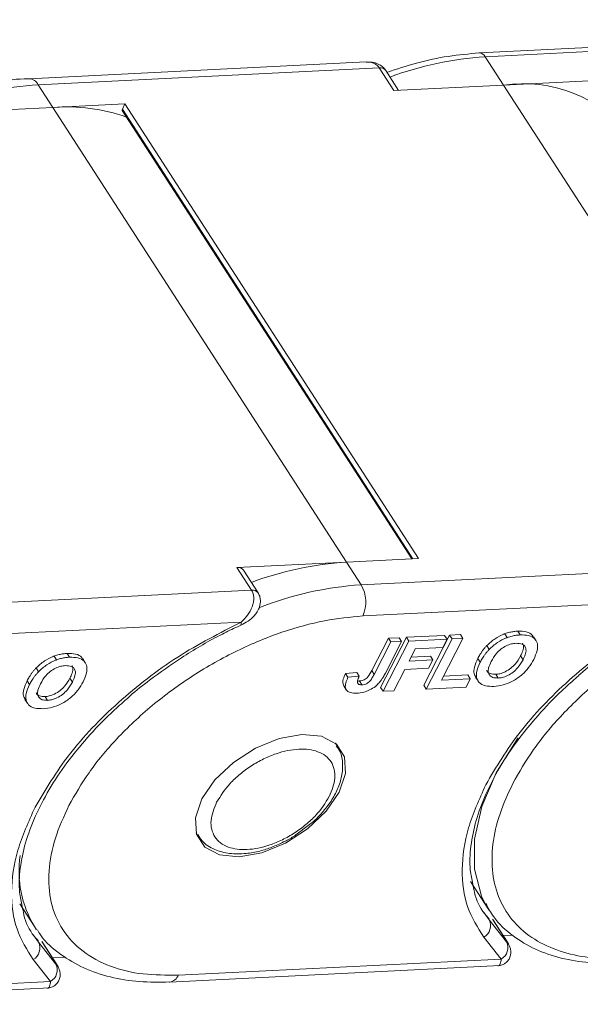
# Model space of a CAD drawing. Header units: millimetres. Extents: x 3187 to 3689, y -339 to 12.
# Tile 25 of 33: x 3519 to 3537, y -44 to -13. Entities that reach past the tile are written whole.
import ezdxf

# ---------------------------------------------------------------- set-up
doc = ezdxf.new("R2010")
doc.units = ezdxf.units.MM

msp = doc.modelspace()

# ---------------------------------------------------------------- linework, layer by layer
at = {"color": 7, "linetype": 'Continuous', "lineweight": 15}
for p, q in [((3555.336, -12.905), (3533.913, -13.965)), ((3534.098, -14.085), (3555.627, -13.019)), ((3534.683, -14.991), (3534.098, -14.085)), ((3530.31, -14.253), (3519.566, -14.785)), ((3519.863, -14.977), (3530.726, -14.439)), ((3530.726, -14.439), (3531.194, -15.164)), ((3531.342, -15.156), (3530.932, -14.52)), ((3541.141, -14.671), (3534.683, -14.991)), ((3520.33, -15.701), (3519.863, -14.977)), ((3531.194, -15.164), (3534.683, -14.991)), ((3534.683, -14.991), (3544.034, -29.479)), ((3522.627, -15.588), (3520.33, -15.701)), ((3522.627, -15.588), (3522.543, -15.752)), ((3531.978, -30.076), (3522.627, -15.588)), ((3516.841, -15.874), (3520.33, -15.701)), ((3520.33, -15.701), (3529.682, -30.19)), ((3522.541, -15.796), (3531.764, -30.087)), ((3531.794, -30.085), (3522.543, -15.752)), ((3529.682, -30.19), (3531.978, -30.076)), ((3529.682, -30.19), (3526.193, -30.362)), ((3526.193, -30.362), (3526.66, -31.087)), ((3530.149, -30.914), (3529.682, -30.19)), ((3541.013, -30.376), (3530.149, -30.914)), ((3526.866, -31.168), (3526.398, -30.443)), ((3526.66, -31.087), (3515.797, -31.625)), ((3526.862, -31.162), (3526.866, -31.168)), ((3530.199, -31.908), (3540.68, -31.389)), ((3515.846, -32.619), (3526.327, -32.1)), ((3530.484, -33.65), (3531.015, -32.616)), ((3530.768, -34.186), (3531.588, -32.587)), ((3531.015, -32.616), (3531.36, -32.599)), ((3531.015, -32.616), (3531.093, -32.736)), ((3531.36, -32.599), (3531.438, -32.719)), ((3531.588, -32.587), (3532.807, -32.527)), ((3531.588, -32.587), (3531.666, -32.708)), ((3532.147, -34.117), (3532.967, -32.519)), ((3533.39, -32.623), (3532.706, -33.955)), ((3532.807, -32.527), (3532.885, -32.648)), ((3532.967, -32.519), (3533.312, -32.502)), ((3532.967, -32.519), (3533.045, -32.64)), ((3533.045, -32.64), (3533.39, -32.623)), ((3533.312, -32.502), (3533.39, -32.623)), ((3534.725, -32.473), (3534.803, -32.594)), ((3535.135, -32.392), (3535.213, -32.512)), ((3535.715, -32.688), (3535.637, -32.567)), ((3530.562, -33.771), (3531.093, -32.736)), ((3530.846, -34.306), (3531.666, -32.708)), ((3531.438, -32.719), (3530.921, -33.727)), ((3531.093, -32.736), (3531.438, -32.719)), ((3531.666, -32.708), (3532.885, -32.648)), ((3532.748, -32.914), (3531.874, -32.957)), ((3532.224, -34.238), (3533.045, -32.64)), ((3532.885, -32.648), (3532.748, -32.914)), ((3534.15, -32.853), (3534.228, -32.973)), ((3520.373, -33.184), (3520.45, -33.305)), ((3520.783, -33.102), (3520.861, -33.223)), ((3531.874, -32.957), (3531.675, -33.347)), ((3531.74, -33.219), (3532.356, -33.188)), ((3532.356, -33.188), (3532.434, -33.309)), ((3535.304, -33.301), (3535.226, -33.181)), ((3519.797, -33.563), (3519.875, -33.684)), ((3521.363, -33.399), (3521.285, -33.278)), ((3531.675, -33.347), (3532.434, -33.309)), ((3532.434, -33.309), (3532.297, -33.575)), ((3533.861, -33.263), (3533.939, -33.384)), ((3529.652, -33.742), (3530.008, -33.704)), ((3529.652, -33.742), (3529.73, -33.862)), ((3530.086, -33.825), (3529.73, -33.862)), ((3530.008, -33.704), (3530.086, -33.825)), ((3530.562, -33.771), (3530.484, -33.65)), ((3531.538, -33.613), (3531.191, -34.289)), ((3532.297, -33.575), (3531.538, -33.613)), ((3532.772, -33.827), (3533.548, -33.788)), ((3533.548, -33.788), (3533.626, -33.909)), ((3533.793, -33.856), (3533.871, -33.976)), ((3534.435, -33.764), (3534.513, -33.885)), ((3519.509, -33.974), (3519.587, -34.094)), ((3520.951, -34.012), (3520.874, -33.891)), ((3529.595, -34.135), (3529.673, -34.256)), ((3530.092, -33.979), (3530.17, -34.1)), ((3530.768, -34.186), (3530.846, -34.306)), ((3532.147, -34.117), (3532.224, -34.238)), ((3533.49, -34.175), (3532.224, -34.238)), ((3532.706, -33.955), (3533.626, -33.909)), ((3533.626, -33.909), (3533.49, -34.175)), ((3520.083, -34.475), (3520.161, -34.596)), ((3531.191, -34.289), (3530.846, -34.306)), ((3519.441, -34.566), (3519.519, -34.687)), ((3529.321, -35.957), (3529.371, -36.029)), ((3529.364, -36.017), (3529.329, -35.964)), ((3528.073, -38.886), (3528.504, -38.549)), ((3524.929, -38.883), (3524.89, -38.817)), ((3524.893, -38.827), (3524.928, -38.881)), ((3533.627, -40.365), (3534.211, -41.271)), ((3519.275, -41.076), (3519.742, -41.8)), ((3534.211, -41.271), (3534.111, -41.103)), ((3534.225, -41.592), (3534.063, -41.366)), ((3534.145, -41.467), (3534.225, -41.592)), ((3534.777, -42.291), (3534.225, -41.592)), ((3534.342, -41.577), (3534.334, -41.565)), ((3534.334, -41.565), (3534.802, -42.29)), ((3534.81, -42.301), (3534.342, -41.577)), ((3519.813, -41.905), (3519.742, -41.8)), ((3519.873, -42.303), (3519.711, -42.077)), ((3519.792, -42.178), (3519.873, -42.303)), ((3520.424, -43.002), (3519.873, -42.303)), ((3519.99, -42.287), (3519.982, -42.276)), ((3519.982, -42.276), (3520.449, -43.001)), ((3520.457, -43.012), (3519.99, -42.287)), ((3534.61, -42.843), (3534.058, -42.144)), ((3534.964, -42.078), (3534.675, -42.092)), ((3534.802, -42.29), (3534.81, -42.301)), ((3534.81, -42.301), (3534.813, -42.306)), ((3520.258, -43.554), (3519.706, -42.854)), ((3520.735, -42.782), (3520.323, -42.803)), ((3524.327, -43.352), (3534.61, -42.843)), ((3520.449, -43.001), (3520.457, -43.012)), ((3520.457, -43.012), (3520.461, -43.017)), ((3524.05, -43.572), (3534.574, -43.051)), ((3509.974, -44.063), (3520.258, -43.554)), ((3509.697, -44.283), (3520.222, -43.762))]:
    msp.add_line(p, q, dxfattribs=at)
at = {"color": 7, "linetype": 'Continuous', "lineweight": 15, "flags": 128}
for points in [[(3526.309, -32.2), (3526.319, -32.196), (3526.33, -32.178), (3526.332, -32.146), (3526.327, -32.1)], [(3529.451, -37.522), (3529.035, -38.13), (3528.445, -38.689), (3527.74, -39.144), (3526.987, -39.451), (3526.262, -39.58), (3525.635, -39.518), (3525.167, -39.271), (3524.904, -38.864), (3524.872, -38.336), (3525.074, -37.739), (3525.49, -37.131), (3526.08, -36.572), (3526.786, -36.116), (3527.538, -35.809), (3528.263, -35.68), (3528.891, -35.742), (3529.359, -35.989), (3529.621, -36.396), (3529.653, -36.925), (3529.451, -37.522)], [(3534.111, -41.103), (3533.98, -40.833), (3533.754, -39.975), (3533.758, -39.015), (3533.993, -37.983), (3534.451, -36.911), (3535.118, -35.829), (3535.147, -35.79)]]:
    msp.add_lwpolyline(points, dxfattribs=at)
at = {"color": 7, "linetype": 'Continuous', "lineweight": 15}
for centre, radius, start, end in [((3534.802, -24.817), 10.755, 93.7533, 110.3175), ((3533.908, -14.176), 0.211, 25.5746, 88.8861), ((3530.763, -14.647), 0.211, 36.974, 100.011), ((3520.568, -25.714), 10.76, 93.7576, 110.3133), ((3519.559, -15.123), 0.337, 25.5699, 88.933), ((3535.32, -19.254), 4.31, 38.4888, 98.4962), ((3520.774, -21.403), 5.719, 70.5478, 94.4516), ((3522.579, -15.776), 0.0433, 146.4779, 207.8845), ((3526.229, -30.571), 0.211, 36.974, 100.011), ((3530.387, -40.927), 10.76, 93.7576, 110.3133), ((3530.871, -41.759), 10.869, 93.8089, 111.4921), ((3529.214, -31.459), 1.082, 335.4428, 30.2318), ((3526.696, -31.298), 0.214, 39.3326, 99.7639), ((3522.675, -40.038), 3.422, 171.6495, 211.0055), ((3533.848, -41.779), 0.421, 299.9491, 26.4223), ((3519.496, -42.49), 0.421, 299.9491, 26.4223), ((3534.4, -42.478), 0.421, 299.9491, 26.4223), ((3520.047, -43.189), 0.421, 299.9491, 26.4223), ((3523.997, -43.222), 0.355, 278.726, 338.441)]:
    msp.add_arc(centre, radius, start, end, dxfattribs=at)
for points, knots in [([(3533.912, -13.966), (3533.584, -13.994), (3532.934, -14.048), (3531.938, -14.263), (3531.279, -14.481), (3530.963, -14.585)], [0, 0, 0, 0, 0.346878, 0.686398, 1, 1, 1, 1]), ([(3530.928, -14.514), (3530.899, -14.477), (3530.844, -14.408), (3530.718, -14.323), (3530.539, -14.256), (3530.391, -14.254), (3530.307, -14.254)], [0, 0, 0, 0, 0.2062688, 0.3824797, 0.6482471, 1, 1, 1, 1]), ([(3530.726, -14.439), (3530.701, -14.407), (3530.65, -14.342), (3530.541, -14.284), (3530.426, -14.252), (3530.347, -14.255), (3530.311, -14.256)], [0, 0, 0, 0, 0.259088, 0.529724, 0.78015, 1, 1, 1, 1]), ([(3519.565, -14.787), (3519.556, -14.787), (3519.225, -14.783), (3518.536, -14.89), (3517.555, -15.089), (3516.91, -15.312), (3516.608, -15.416)], [0, 0, 0, 0, 0.010168, 0.361832, 0.700648, 1, 1, 1, 1]), ([(3534.977, -37.248), (3535.184, -36.887), (3535.609, -36.141), (3536.544, -35.021), (3537.7, -33.931), (3539.049, -32.942), (3540.505, -32.121), (3541.974, -31.516), (3543.38, -31.126), (3544.235, -31.045), (3544.649, -31.006)], [0, 0, 0, 0, 0.116516, 0.240011, 0.368641, 0.5, 0.631359, 0.759989, 0.883484, 1, 1, 1, 1]), ([(3526.317, -32.198), (3526.395, -32.158), (3526.553, -32.076), (3526.727, -31.926), (3526.846, -31.768), (3526.925, -31.601), (3526.949, -31.428), (3526.923, -31.274), (3526.882, -31.2), (3526.862, -31.162)], [0, 0, 0, 0, 0.193695, 0.390951, 0.501943, 0.632307, 0.798882, 0.897194, 1, 1, 1, 1]), ([(3526.327, -32.1), (3526.399, -32.03), (3526.543, -31.889), (3526.666, -31.66), (3526.721, -31.472), (3526.734, -31.331), (3526.718, -31.198), (3526.679, -31.123), (3526.66, -31.087)], [0, 0, 0, 0, 0.247995, 0.498151, 0.630033, 0.748815, 0.87713, 1, 1, 1, 1]), ([(3534.116, -37.291), (3534.451, -36.725), (3535.133, -35.575), (3536.723, -33.927), (3538.602, -32.456), (3539.995, -31.741), (3540.68, -31.389)], [0, 0, 0, 0, 0.245823, 0.5, 0.754177, 1, 1, 1, 1]), ([(3530.199, -31.908), (3529.797, -31.946), (3528.971, -32.025), (3527.61, -32.402), (3526.188, -32.987), (3524.78, -33.782), (3523.475, -34.738), (3522.356, -35.793), (3521.452, -36.877), (3521.04, -37.598), (3520.84, -37.948)], [0, 0, 0, 0, 0.116516, 0.240011, 0.368641, 0.5, 0.631359, 0.759989, 0.883484, 1, 1, 1, 1]), ([(3519.764, -38.002), (3520.099, -37.436), (3520.781, -36.286), (3522.37, -34.638), (3524.249, -33.167), (3525.642, -32.452), (3526.327, -32.1)], [0, 0, 0, 0, 0.245823, 0.5, 0.754177, 1, 1, 1, 1]), ([(3525.669, -32.516), (3525.827, -32.433), (3526.042, -32.321), (3526.259, -32.228), (3526.317, -32.203)], [0, 0, 0, 0, 0.735992, 1, 1, 1, 1]), ([(3524.427, -33.237), (3524.827, -32.987), (3525.236, -32.731), (3525.66, -32.52), (3525.669, -32.516)], [0, 0, 0, 0, 0.979266, 1, 1, 1, 1]), ([(3534.15, -32.853), (3534.191, -32.813), (3534.273, -32.735), (3534.452, -32.603), (3534.609, -32.517), (3534.714, -32.477), (3534.725, -32.473)], [0, 0, 0, 0, 0.2509005, 0.5021621, 0.9465313, 1, 1, 1, 1]), ([(3534.228, -32.973), (3534.269, -32.934), (3534.351, -32.855), (3534.53, -32.724), (3534.687, -32.637), (3534.792, -32.598), (3534.803, -32.594)], [0, 0, 0, 0, 0.2509005, 0.5021621, 0.9465313, 1, 1, 1, 1]), ([(3534.725, -32.473), (3534.751, -32.464), (3534.804, -32.446), (3534.878, -32.427), (3534.947, -32.413), (3535.011, -32.403), (3535.074, -32.395), (3535.115, -32.393), (3535.135, -32.392)], [0, 0, 0, 0, 0.185429, 0.37219, 0.527708, 0.683877, 0.841678, 1, 1, 1, 1]), ([(3534.803, -32.594), (3534.829, -32.585), (3534.882, -32.567), (3534.956, -32.548), (3535.025, -32.533), (3535.088, -32.524), (3535.152, -32.516), (3535.193, -32.514), (3535.213, -32.512)], [0, 0, 0, 0, 0.185429, 0.37219, 0.527708, 0.683877, 0.841678, 1, 1, 1, 1]), ([(3535.135, -32.392), (3535.228, -32.393), (3535.414, -32.397), (3535.584, -32.473), (3535.619, -32.555), (3535.627, -32.573)], [0, 0, 0, 0, 0.434507, 0.873924, 1, 1, 1, 1]), ([(3535.213, -32.512), (3535.307, -32.513), (3535.496, -32.515), (3535.69, -32.623), (3535.777, -32.797), (3535.766, -33.025), (3535.688, -33.197), (3535.645, -33.292)], [0, 0, 0, 0, 0.203933, 0.41017, 0.593215, 0.773531, 1, 1, 1, 1]), ([(3536.975, -33.895), (3537.029, -33.846), (3537.278, -33.619), (3537.869, -33.147), (3538.436, -32.76), (3538.779, -32.526)], [0, 0, 0, 0, 0.09909, 0.454539, 1, 1, 1, 1]), ([(3533.861, -33.263), (3533.872, -33.242), (3533.895, -33.199), (3533.934, -33.133), (3533.978, -33.064), (3534.028, -32.993), (3534.085, -32.922), (3534.128, -32.876), (3534.15, -32.853)], [0, 0, 0, 0, 0.15395, 0.308181, 0.478699, 0.649961, 0.824203, 1, 1, 1, 1]), ([(3534.29, -33.356), (3534.339, -33.269), (3534.416, -33.133), (3534.594, -32.96), (3534.764, -32.855), (3534.934, -32.793), (3535.033, -32.783), (3535.081, -32.779)], [0, 0, 0, 0, 0.319417, 0.499226, 0.680002, 0.847806, 1, 1, 1, 1]), ([(3535.081, -32.779), (3535.151, -32.781), (3535.27, -32.785), (3535.371, -32.867), (3535.412, -32.983), (3535.382, -33.136), (3535.329, -33.248), (3535.304, -33.301)], [0, 0, 0, 0, 0.241919, 0.409044, 0.576174, 0.800887, 1, 1, 1, 1]), ([(3535.293, -32.775), (3535.305, -32.8), (3535.337, -32.869), (3535.303, -33.016), (3535.251, -33.128), (3535.226, -33.181)], [0, 0, 0, 0, 0.233051, 0.639689, 1, 1, 1, 1]), ([(3519.797, -33.563), (3519.839, -33.524), (3519.921, -33.445), (3520.1, -33.313), (3520.257, -33.227), (3520.361, -33.188), (3520.373, -33.184)], [0, 0, 0, 0, 0.2509005, 0.5021621, 0.9465313, 1, 1, 1, 1]), ([(3520.373, -33.184), (3520.399, -33.175), (3520.452, -33.157), (3520.526, -33.138), (3520.594, -33.123), (3520.658, -33.113), (3520.721, -33.106), (3520.762, -33.104), (3520.783, -33.102)], [0, 0, 0, 0, 0.185429, 0.37219, 0.527708, 0.683877, 0.841678, 1, 1, 1, 1]), ([(3520.45, -33.305), (3520.477, -33.295), (3520.53, -33.277), (3520.603, -33.259), (3520.672, -33.244), (3520.736, -33.234), (3520.799, -33.227), (3520.84, -33.224), (3520.861, -33.223)], [0, 0, 0, 0, 0.185429, 0.37219, 0.527708, 0.683877, 0.841678, 1, 1, 1, 1]), ([(3520.783, -33.102), (3520.875, -33.104), (3521.061, -33.108), (3521.231, -33.183), (3521.267, -33.266), (3521.275, -33.284)], [0, 0, 0, 0, 0.434507, 0.873924, 1, 1, 1, 1]), ([(3520.861, -33.223), (3520.955, -33.224), (3521.144, -33.226), (3521.337, -33.334), (3521.424, -33.508), (3521.414, -33.736), (3521.336, -33.907), (3521.293, -34.003)], [0, 0, 0, 0, 0.203933, 0.41017, 0.593215, 0.773531, 1, 1, 1, 1]), ([(3522.623, -34.606), (3522.677, -34.557), (3522.925, -34.33), (3523.517, -33.858), (3524.084, -33.471), (3524.427, -33.237)], [0, 0, 0, 0, 0.0990896, 0.4545392, 1, 1, 1, 1]), ([(3533.939, -33.384), (3533.95, -33.362), (3533.972, -33.32), (3534.012, -33.253), (3534.055, -33.185), (3534.106, -33.114), (3534.163, -33.043), (3534.206, -32.997), (3534.228, -32.973)], [0, 0, 0, 0, 0.15395, 0.308181, 0.478699, 0.649961, 0.824203, 1, 1, 1, 1]), ([(3535.226, -33.181), (3535.176, -33.268), (3535.098, -33.405), (3534.917, -33.581), (3534.742, -33.689), (3534.573, -33.751), (3534.477, -33.76), (3534.435, -33.764)], [0, 0, 0, 0, 0.319264, 0.504624, 0.690858, 0.864593, 1, 1, 1, 1]), ([(3519.509, -33.974), (3519.52, -33.952), (3519.542, -33.91), (3519.581, -33.843), (3519.625, -33.774), (3519.676, -33.703), (3519.732, -33.632), (3519.776, -33.586), (3519.797, -33.563)], [0, 0, 0, 0, 0.15395, 0.308181, 0.478699, 0.649961, 0.824203, 1, 1, 1, 1]), ([(3519.875, -33.684), (3519.917, -33.645), (3519.999, -33.566), (3520.178, -33.434), (3520.335, -33.348), (3520.439, -33.309), (3520.45, -33.305)], [0, 0, 0, 0, 0.2509005, 0.5021621, 0.9465313, 1, 1, 1, 1]), ([(3519.937, -34.067), (3519.987, -33.98), (3520.064, -33.844), (3520.242, -33.671), (3520.411, -33.566), (3520.582, -33.504), (3520.681, -33.494), (3520.728, -33.489)], [0, 0, 0, 0, 0.319417, 0.499226, 0.680002, 0.847806, 1, 1, 1, 1]), ([(3520.728, -33.489), (3520.799, -33.492), (3520.918, -33.496), (3521.019, -33.578), (3521.059, -33.693), (3521.03, -33.846), (3520.977, -33.959), (3520.951, -34.012)], [0, 0, 0, 0, 0.241919, 0.409044, 0.576174, 0.800887, 1, 1, 1, 1]), ([(3520.941, -33.486), (3520.952, -33.511), (3520.984, -33.58), (3520.951, -33.726), (3520.898, -33.839), (3520.874, -33.891)], [0, 0, 0, 0, 0.2330507, 0.6396887, 1, 1, 1, 1]), ([(3533.803, -33.85), (3533.782, -33.817), (3533.728, -33.733), (3533.744, -33.527), (3533.819, -33.357), (3533.861, -33.263)], [0, 0, 0, 0, 0.223457, 0.567341, 1, 1, 1, 1]), ([(3534.377, -34.151), (3534.283, -34.151), (3534.094, -34.149), (3533.9, -34.044), (3533.812, -33.873), (3533.819, -33.649), (3533.896, -33.479), (3533.939, -33.384)], [0, 0, 0, 0, 0.205416, 0.413489, 0.592452, 0.772931, 1, 1, 1, 1]), ([(3534.513, -33.885), (3534.451, -33.883), (3534.338, -33.879), (3534.235, -33.802), (3534.189, -33.697), (3534.203, -33.544), (3534.258, -33.425), (3534.29, -33.356)], [0, 0, 0, 0, 0.213943, 0.387352, 0.56015, 0.741367, 1, 1, 1, 1]), ([(3535.645, -33.292), (3535.596, -33.378), (3535.498, -33.551), (3535.261, -33.804), (3534.969, -34), (3534.657, -34.122), (3534.474, -34.141), (3534.377, -34.151)], [0, 0, 0, 0, 0.204609, 0.411109, 0.621842, 0.801311, 1, 1, 1, 1]), ([(3535.304, -33.301), (3535.254, -33.388), (3535.176, -33.526), (3534.995, -33.702), (3534.82, -33.81), (3534.651, -33.872), (3534.555, -33.881), (3534.513, -33.885)], [0, 0, 0, 0, 0.319264, 0.504624, 0.690858, 0.864593, 1, 1, 1, 1]), ([(3519.587, -34.094), (3519.598, -34.073), (3519.62, -34.03), (3519.659, -33.964), (3519.703, -33.895), (3519.754, -33.824), (3519.81, -33.753), (3519.854, -33.707), (3519.875, -33.684)], [0, 0, 0, 0, 0.15395, 0.308181, 0.478699, 0.649961, 0.824203, 1, 1, 1, 1]), ([(3529.602, -34.131), (3529.59, -34.112), (3529.555, -34.057), (3529.573, -33.918), (3529.625, -33.803), (3529.652, -33.742)], [0, 0, 0, 0, 0.194074, 0.569846, 1, 1, 1, 1]), ([(3530.011, -34.368), (3529.938, -34.367), (3529.815, -34.366), (3529.692, -34.298), (3529.637, -34.192), (3529.649, -34.04), (3529.702, -33.924), (3529.73, -33.862)], [0, 0, 0, 0, 0.24093, 0.409491, 0.578642, 0.775105, 1, 1, 1, 1]), ([(3530.031, -34.021), (3530.03, -34.009), (3530.029, -33.984), (3530.037, -33.947), (3530.049, -33.914), (3530.06, -33.884), (3530.072, -33.855), (3530.081, -33.835), (3530.086, -33.825)], [0, 0, 0, 0, 0.205288, 0.416473, 0.561717, 0.70725, 0.853541, 1, 1, 1, 1]), ([(3530.092, -33.979), (3530.123, -33.976), (3530.174, -33.972), (3530.25, -33.943), (3530.314, -33.903), (3530.404, -33.803), (3530.449, -33.717), (3530.484, -33.65)], [0, 0, 0, 0, 0.184762, 0.299719, 0.415222, 0.547977, 1, 1, 1, 1]), ([(3530.562, -33.771), (3530.54, -33.81), (3530.497, -33.89), (3530.431, -33.989), (3530.351, -34.052), (3530.28, -34.084), (3530.219, -34.097), (3530.181, -34.099), (3530.17, -34.1)], [0, 0, 0, 0, 0.2722235, 0.5466231, 0.6591264, 0.7710806, 0.9347916, 1, 1, 1, 1]), ([(3530.921, -33.727), (3530.909, -33.748), (3530.887, -33.791), (3530.855, -33.848), (3530.823, -33.9), (3530.794, -33.944), (3530.762, -33.989), (3530.738, -34.018), (3530.726, -34.033)], [0, 0, 0, 0, 0.20827, 0.416707, 0.561481, 0.706573, 0.852825, 1, 1, 1, 1]), ([(3534.435, -33.764), (3534.374, -33.762), (3534.263, -33.757), (3534.172, -33.7), (3534.154, -33.651), (3534.15, -33.638)], [0, 0, 0, 0, 0.4749595, 0.8599321, 1, 1, 1, 1]), ([(3519.451, -34.56), (3519.43, -34.527), (3519.376, -34.444), (3519.392, -34.237), (3519.467, -34.068), (3519.509, -33.974)], [0, 0, 0, 0, 0.223457, 0.567341, 1, 1, 1, 1]), ([(3520.025, -34.862), (3519.931, -34.861), (3519.742, -34.86), (3519.547, -34.755), (3519.46, -34.584), (3519.467, -34.36), (3519.544, -34.189), (3519.587, -34.094)], [0, 0, 0, 0, 0.205416, 0.413489, 0.592452, 0.772931, 1, 1, 1, 1]), ([(3520.161, -34.596), (3520.098, -34.594), (3519.986, -34.59), (3519.883, -34.513), (3519.837, -34.407), (3519.851, -34.254), (3519.905, -34.136), (3519.937, -34.067)], [0, 0, 0, 0, 0.213943, 0.387352, 0.56015, 0.741367, 1, 1, 1, 1]), ([(3521.293, -34.003), (3521.244, -34.089), (3521.146, -34.262), (3520.909, -34.515), (3520.616, -34.71), (3520.305, -34.833), (3520.121, -34.852), (3520.025, -34.862)], [0, 0, 0, 0, 0.204609, 0.411109, 0.621842, 0.801311, 1, 1, 1, 1]), ([(3520.874, -33.891), (3520.824, -33.978), (3520.745, -34.116), (3520.565, -34.291), (3520.39, -34.4), (3520.221, -34.462), (3520.125, -34.471), (3520.083, -34.475)], [0, 0, 0, 0, 0.319264, 0.504624, 0.690858, 0.864593, 1, 1, 1, 1]), ([(3520.951, -34.012), (3520.902, -34.099), (3520.823, -34.236), (3520.643, -34.412), (3520.467, -34.521), (3520.299, -34.582), (3520.203, -34.592), (3520.161, -34.596)], [0, 0, 0, 0, 0.319264, 0.504624, 0.690858, 0.864593, 1, 1, 1, 1]), ([(3530.726, -34.033), (3530.686, -34.073), (3530.598, -34.163), (3530.424, -34.271), (3530.216, -34.348), (3530.085, -34.361), (3530.011, -34.368)], [0, 0, 0, 0, 0.206429, 0.456722, 0.693973, 1, 1, 1, 1]), ([(3530.17, -34.1), (3530.156, -34.1), (3530.126, -34.101), (3530.093, -34.093), (3530.067, -34.081), (3530.049, -34.065), (3530.037, -34.045), (3530.033, -34.029), (3530.031, -34.021)], [0, 0, 0, 0, 0.199415, 0.404779, 0.549305, 0.697938, 0.847272, 1, 1, 1, 1]), ([(3530.033, -33.974), (3530.047, -33.977), (3530.065, -33.98), (3530.087, -33.98), (3530.092, -33.979)], [0, 0, 0, 0, 0.7460011, 1, 1, 1, 1]), ([(3533.709, -40.45), (3533.675, -40.304), (3533.59, -39.935), (3533.623, -39.252), (3533.787, -38.439), (3534.099, -37.592), (3534.543, -36.734), (3535.105, -35.889), (3535.77, -35.07), (3536.401, -34.406), (3536.828, -34.027), (3536.975, -33.895)], [0, 0, 0, 0, 0.083598, 0.211712, 0.337016, 0.460868, 0.583458, 0.704213, 0.820912, 0.937959, 1, 1, 1, 1]), ([(3520.083, -34.475), (3520.021, -34.472), (3519.91, -34.467), (3519.819, -34.41), (3519.802, -34.362), (3519.797, -34.349)], [0, 0, 0, 0, 0.47496, 0.859932, 1, 1, 1, 1]), ([(3519.357, -41.161), (3519.323, -41.015), (3519.238, -40.645), (3519.271, -39.963), (3519.434, -39.15), (3519.747, -38.303), (3520.191, -37.445), (3520.752, -36.599), (3521.418, -35.781), (3522.049, -35.116), (3522.475, -34.737), (3522.623, -34.606)], [0, 0, 0, 0, 0.083598, 0.211712, 0.337016, 0.460868, 0.583458, 0.704213, 0.820912, 0.937959, 1, 1, 1, 1]), ([(3528.504, -38.549), (3528.56, -38.508), (3528.697, -38.406), (3528.916, -38.169), (3529.171, -37.855), (3529.392, -37.466), (3529.537, -37.056), (3529.573, -36.631), (3529.521, -36.271), (3529.395, -36.101), (3529.355, -36.046)], [0, 0, 0, 0, 0.0606404, 0.1493995, 0.2940221, 0.4398828, 0.5940308, 0.7536074, 0.9203741, 1, 1, 1, 1]), ([(3525.547, -37.84), (3525.674, -37.638), (3525.87, -37.325), (3526.285, -36.942), (3526.647, -36.676), (3527.039, -36.454), (3527.556, -36.241), (3528.181, -36.114), (3528.704, -36.184), (3529.023, -36.356), (3529.202, -36.55), (3529.303, -36.792), (3529.336, -37.154), (3529.214, -37.462), (3529.135, -37.662)], [0, 0, 0, 0, 0.119721, 0.184895, 0.25, 0.315174, 0.380279, 0.5, 0.619721, 0.684895, 0.75, 0.815174, 0.880279, 1, 1, 1, 1]), ([(3534.058, -42.144), (3533.861, -41.832), (3533.462, -41.203), (3533.316, -40.004), (3533.492, -38.685), (3533.909, -37.752), (3534.116, -37.291)], [0, 0, 0, 0, 0.247221, 0.5, 0.752779, 1, 1, 1, 1]), ([(3546.692, -38.768), (3546.392, -39.07), (3545.779, -39.689), (3544.684, -40.543), (3543.473, -41.316), (3542.179, -41.961), (3540.869, -42.444), (3539.602, -42.746), (3538.434, -42.866), (3537.384, -42.818), (3536.45, -42.609), (3535.638, -42.232), (3534.984, -41.68), (3534.53, -40.969), (3534.303, -40.127), (3534.312, -39.198), (3534.525, -38.23), (3534.829, -37.571), (3534.977, -37.248)], [0, 0, 0, 0, 0.059209, 0.121152, 0.185061, 0.25, 0.314939, 0.378848, 0.440791, 0.5, 0.559209, 0.621152, 0.685061, 0.75, 0.814939, 0.878848, 0.940791, 1, 1, 1, 1]), ([(3520.84, -37.948), (3520.682, -38.296), (3520.356, -39.013), (3520.166, -40.062), (3520.232, -41.058), (3520.598, -41.931), (3521.243, -42.625), (3522.124, -43.096), (3523.157, -43.355), (3523.945, -43.353), (3524.327, -43.352)], [0, 0, 0, 0, 0.116516, 0.240011, 0.368641, 0.5, 0.631359, 0.759989, 0.883484, 1, 1, 1, 1]), ([(3529.135, -37.662), (3529.007, -37.864), (3528.811, -38.177), (3528.396, -38.56), (3528.034, -38.826), (3527.642, -39.048), (3527.125, -39.261), (3526.501, -39.388), (3525.977, -39.318), (3525.658, -39.146), (3525.479, -38.952), (3525.378, -38.71), (3525.345, -38.348), (3525.467, -38.04), (3525.547, -37.84)], [0, 0, 0, 0, 0.119721, 0.184895, 0.25, 0.315174, 0.380279, 0.5, 0.619721, 0.684895, 0.75, 0.815174, 0.880279, 1, 1, 1, 1]), ([(3519.706, -42.854), (3519.509, -42.543), (3519.11, -41.914), (3518.963, -40.715), (3519.14, -39.396), (3519.557, -38.463), (3519.764, -38.002)], [0, 0, 0, 0, 0.247221, 0.5, 0.752779, 1, 1, 1, 1]), ([(3524.948, -38.869), (3524.989, -38.94), (3525.112, -39.151), (3525.472, -39.365), (3525.951, -39.495), (3526.446, -39.495), (3526.903, -39.411), (3527.303, -39.288), (3527.55, -39.168), (3527.672, -39.11)], [0, 0, 0, 0, 0.092557, 0.274541, 0.450579, 0.627236, 0.764804, 0.88403, 1, 1, 1, 1]), ([(3527.672, -39.11), (3527.7, -39.097), (3527.839, -39.036), (3527.969, -38.953), (3528.073, -38.886)], [0, 0, 0, 0, 0.203288, 1, 1, 1, 1]), ([(3534.224, -41.559), (3534.176, -41.506), (3533.959, -41.266), (3533.783, -40.896), (3533.724, -40.54), (3533.709, -40.45)], [0, 0, 0, 0, 0.174799, 0.792003, 1, 1, 1, 1]), ([(3534.121, -41.075), (3534.199, -41.218), (3534.413, -41.615), (3534.949, -42.109), (3535.678, -42.547), (3536.502, -42.83), (3537.411, -42.977), (3538.381, -42.992), (3539.385, -42.885), (3540.382, -42.67), (3541.319, -42.378), (3542.146, -42.05), (3542.925, -41.683), (3543.6, -41.318), (3544.034, -41.045), (3544.208, -40.936)], [0, 0, 0, 0, 0.056214, 0.155635, 0.246385, 0.336868, 0.426438, 0.514767, 0.601375, 0.685211, 0.762647, 0.830656, 0.88726, 0.954969, 1, 1, 1, 1]), ([(3519.872, -42.27), (3519.824, -42.217), (3519.607, -41.976), (3519.431, -41.607), (3519.371, -41.251), (3519.357, -41.161)], [0, 0, 0, 0, 0.174799, 0.792003, 1, 1, 1, 1]), ([(3519.839, -41.912), (3519.871, -41.966), (3520.053, -42.275), (3520.548, -42.698), (3521.296, -43.149), (3522.146, -43.433), (3523.064, -43.586), (3523.726, -43.576), (3524.051, -43.57)], [0, 0, 0, 0, 0.0435206, 0.2492234, 0.4384699, 0.628956, 0.8184381, 1, 1, 1, 1]), ([(3534.503, -43.055), (3534.55, -43.048), (3534.647, -43.034), (3534.775, -42.954), (3534.866, -42.844), (3534.911, -42.723), (3534.919, -42.604), (3534.898, -42.491), (3534.86, -42.387), (3534.826, -42.328), (3534.81, -42.301)], [0, 0, 0, 0, 0.136548, 0.281211, 0.420824, 0.554321, 0.682356, 0.802092, 0.909048, 1, 1, 1, 1]), ([(3534.802, -42.29), (3534.809, -42.301), (3534.823, -42.323), (3534.836, -42.346), (3534.844, -42.362), (3534.844, -42.369), (3534.825, -42.351), (3534.793, -42.311), (3534.777, -42.291)], [0, 0, 0, 0, 0.09517, 0.195508, 0.310112, 0.437792, 0.718545, 1, 1, 1, 1]), ([(3534.503, -43.055), (3534.503, -43.055), (3534.539, -43.063), (3534.587, -43.01), (3534.603, -42.898), (3534.61, -42.843)], [0, 0, 0, 0, 0.0001, 0.514744, 1, 1, 1, 1]), ([(3520.151, -43.765), (3520.198, -43.758), (3520.295, -43.744), (3520.422, -43.665), (3520.513, -43.555), (3520.559, -43.434), (3520.567, -43.314), (3520.546, -43.201), (3520.507, -43.097), (3520.473, -43.039), (3520.457, -43.012)], [0, 0, 0, 0, 0.136548, 0.281211, 0.420824, 0.554321, 0.682356, 0.802092, 0.909048, 1, 1, 1, 1]), ([(3520.449, -43.001), (3520.456, -43.011), (3520.47, -43.033), (3520.484, -43.057), (3520.492, -43.073), (3520.491, -43.079), (3520.472, -43.062), (3520.44, -43.022), (3520.424, -43.002)], [0, 0, 0, 0, 0.09517, 0.195508, 0.310112, 0.437792, 0.718545, 1, 1, 1, 1]), ([(3520.151, -43.765), (3520.151, -43.765), (3520.186, -43.773), (3520.235, -43.721), (3520.25, -43.608), (3520.258, -43.554)], [0, 0, 0, 0, 0.0001, 0.514744, 1, 1, 1, 1])]:
    msp.add_open_spline(points, degree=3, knots=knots, dxfattribs=at)

doc.saveas('drawing.dxf')
